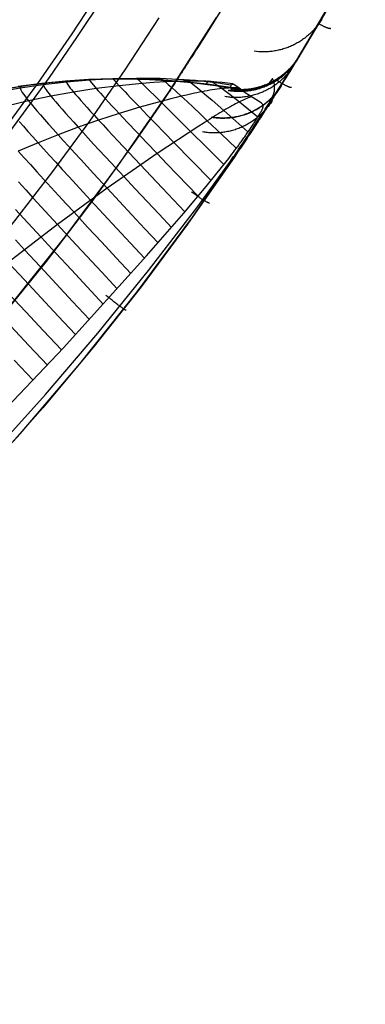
# Model space of a CAD drawing. Header units: millimetres. Extents: x -118 to 118, y -118 to 118.
# Tile 44 of 68: x 88 to 103, y -103 to -60. Entities that reach past the tile are written whole.
import ezdxf

# ---------------------------------------------------------------- set-up
doc = ezdxf.new("R2010")
doc.units = ezdxf.units.MM
doc.header["$MEASUREMENT"] = 0
doc.layers.add('Predefinito', color=5, linetype='Continuous')

msp = doc.modelspace()

# ---------------------------------------------------------------- linework, layer by layer
at = {"layer": 'Predefinito'}
for points in [[(100.238, -61.307), (101.742, -58.778), (103.181, -56.213)], [(103.181, -56.213), (101.755, -58.755), (100.267, -61.261)], [(56.393, -103.083), (59.917, -101.075), (63.37, -98.947), (66.748, -96.701), (70.046, -94.339), (73.26, -91.865), (76.387, -89.282), (79.423, -86.592), (82.365, -83.799), (85.208, -80.906), (87.95, -77.917), (90.587, -74.835), (93.116, -71.663), (95.534, -68.407), (97.838, -65.069), (100.026, -61.653), (102.094, -58.164)], [(57.612, -91.723), (59.869, -90.259), (62.093, -88.741), (64.279, -87.172), (66.426, -85.552), (68.534, -83.882), (70.609, -82.157), (72.637, -80.388), (74.618, -78.573), (76.553, -76.714), (78.449, -74.803), (80.291, -72.852), (82.086, -70.855), (83.834, -68.81), (85.523, -66.73), (87.155, -64.613), (88.729, -62.46), (90.244, -60.271), (91.703, -58.046)], [(97.203, -58.598), (95.79, -60.881)], [(57.877, -97.634), (61.213, -95.578), (64.475, -93.409), (67.661, -91.128), (70.766, -88.738), (73.787, -86.242), (76.72, -83.644), (79.561, -80.946), (82.308, -78.152), (84.956, -75.264), (87.503, -72.287), (89.946, -69.224), (92.282, -66.078), (94.508, -62.853), (96.621, -59.554)], [(97.767, -62.74), (97.861, -62.736), (97.954, -62.729), (98.047, -62.719), (98.139, -62.706), (98.23, -62.69), (98.321, -62.672), (98.411, -62.651), (98.5, -62.627), (98.589, -62.6), (98.678, -62.57), (98.765, -62.538), (98.852, -62.503), (98.937, -62.465), (99.021, -62.424), (99.104, -62.381), (99.185, -62.336), (99.264, -62.288), (99.342, -62.238), (99.419, -62.185), (99.494, -62.13), (99.568, -62.072), (99.639, -62.012), (99.709, -61.95), (99.777, -61.886), (99.842, -61.82), (99.905, -61.753), (99.966, -61.683), (100.025, -61.611), (100.082, -61.538), (100.136, -61.463), (100.188, -61.386), (100.238, -61.307)], [(87.151, -62.722), (88.19, -62.557), (89.234, -62.428), (90.282, -62.336), (91.332, -62.28), (92.383, -62.26), (93.435, -62.278), (94.485, -62.332), (95.533, -62.422), (96.577, -62.55), (97.616, -62.713)], [(87.476, -62.667), (88.499, -62.515), (89.527, -62.398), (90.558, -62.317), (91.591, -62.271), (92.625, -62.261), (93.659, -62.286), (94.691, -62.347), (95.721, -62.443), (96.747, -62.574), (97.767, -62.74)], [(97.232, -62.648), (96.199, -62.499), (95.161, -62.386), (94.12, -62.309), (93.077, -62.268), (92.033, -62.263), (90.99, -62.294), (89.948, -62.361), (88.909, -62.464), (87.874, -62.603)]]:
    msp.add_lwpolyline(points, dxfattribs=at)
at = {"layer": 'Predefinito', "extrusion": (-0.007893, -0.012927, 0.999885)}
msp.add_lwpolyline([(99.473, -62.561), (99.445, -62.605), (99.416, -62.65), (99.386, -62.694), (99.356, -62.737), (99.324, -62.781), (99.292, -62.824), (99.259, -62.866), (99.225, -62.909), (99.189, -62.95), (99.153, -62.992), (99.117, -63.032), (99.079, -63.072), (99.04, -63.112), (99.001, -63.151), (98.96, -63.189), (98.919, -63.227), (98.877, -63.264), (98.834, -63.301), (98.791, -63.336), (98.746, -63.371), (98.701, -63.406), (98.655, -63.439), (98.609, -63.471), (98.562, -63.503), (98.514, -63.534), (98.465, -63.564), (98.416, -63.593), (98.366, -63.621), (98.316, -63.649), (98.265, -63.675), (98.214, -63.7), (98.162, -63.725), (98.11, -63.748), (98.057, -63.77), (98.004, -63.792), (97.95, -63.812), (97.897, -63.831), (97.843, -63.849), (97.788, -63.867), (97.733, -63.883), (97.679, -63.898), (97.624, -63.912), (97.568, -63.925), (97.513, -63.937), (97.458, -63.947), (97.402, -63.957), (97.347, -63.966), (97.291, -63.973), (97.236, -63.98), (97.18, -63.985), (97.125, -63.99), (97.07, -63.993), (97.014, -63.996), (96.96, -63.997), (96.905, -63.997), (96.85, -63.997), (96.796, -63.995), (96.742, -63.992), (96.688, -63.989), (96.635, -63.984), (96.582, -63.979), (96.529, -63.973), (96.477, -63.966), (96.425, -63.957)], dxfattribs=at)
at = {"layer": 'Predefinito', "extrusion": (-0.011762, -0.01929, 0.999745)}
msp.add_lwpolyline([(117.5, -2.388), (117.5, -2.441), (117.498, -2.494), (117.496, -2.547), (117.492, -2.601), (117.488, -2.655), (117.483, -2.709), (117.476, -2.763), (117.469, -2.817), (117.461, -2.871), (117.451, -2.925), (117.441, -2.98), (117.43, -3.034), (117.417, -3.089), (117.403, -3.143), (117.389, -3.197), (117.373, -3.251), (117.356, -3.305), (117.339, -3.359), (117.32, -3.412), (117.3, -3.466), (117.279, -3.519), (117.257, -3.571), (117.234, -3.624), (117.209, -3.676), (117.184, -3.727), (117.158, -3.779), (117.131, -3.829), (117.103, -3.88), (117.074, -3.929), (117.044, -3.979), (117.012, -4.027), (116.98, -4.075), (116.948, -4.123), (116.914, -4.169), (116.879, -4.216), (116.843, -4.261), (116.807, -4.306), (116.77, -4.349), (116.732, -4.393), (116.693, -4.435), (116.653, -4.477), (116.613, -4.517), (116.572, -4.557), (116.531, -4.596), (116.488, -4.634), (116.446, -4.671), (116.402, -4.708), (116.358, -4.743), (116.314, -4.778), (116.269, -4.811), (116.223, -4.844), (116.177, -4.875), (116.131, -4.906), (116.084, -4.936), (116.037, -4.964), (115.989, -4.992), (115.942, -5.019), (115.894, -5.044), (115.846, -5.069), (115.797, -5.093), (115.748, -5.116), (115.7, -5.138), (115.651, -5.158), (115.602, -5.178)], dxfattribs=at)
at = {"layer": 'Predefinito', "extrusion": (-0.008108, -0.013314, 0.999878)}
msp.add_lwpolyline([(99.468, -62.571), (99.44, -62.617), (99.411, -62.661), (99.382, -62.706), (99.351, -62.75), (99.319, -62.794), (99.286, -62.837), (99.252, -62.88), (99.218, -62.923), (99.182, -62.965), (99.146, -63.007), (99.108, -63.048), (99.07, -63.089), (99.031, -63.129), (98.991, -63.168), (98.95, -63.207), (98.908, -63.245), (98.866, -63.283), (98.822, -63.319), (98.778, -63.355), (98.733, -63.391), (98.687, -63.425), (98.641, -63.459), (98.594, -63.491), (98.546, -63.523), (98.497, -63.554), (98.448, -63.585), (98.398, -63.614), (98.347, -63.642), (98.296, -63.669), (98.245, -63.696), (98.193, -63.721), (98.14, -63.746), (98.087, -63.769), (98.033, -63.791), (97.979, -63.812), (97.925, -63.833), (97.87, -63.852), (97.815, -63.87), (97.76, -63.887), (97.705, -63.903), (97.649, -63.918), (97.593, -63.931), (97.537, -63.944), (97.481, -63.955), (97.425, -63.966), (97.369, -63.975), (97.312, -63.983), (97.256, -63.99), (97.2, -63.997), (97.144, -64.002), (97.088, -64.005), (97.032, -64.008), (96.976, -64.01), (96.92, -64.011), (96.865, -64.011), (96.81, -64.009), (96.755, -64.007), (96.7, -64.004), (96.646, -64), (96.592, -63.995), (96.539, -63.988), (96.486, -63.981), (96.433, -63.973), (96.38, -63.965)], dxfattribs=at)
at = {"layer": 'Predefinito', "extrusion": (-0.001628, -0.002675, 0.999995)}
msp.add_lwpolyline([(100.191, -61.385), (100.163, -61.43), (100.135, -61.474), (100.105, -61.518), (100.074, -61.562), (100.043, -61.606), (100.01, -61.649), (99.977, -61.692), (99.943, -61.734), (99.907, -61.776), (99.871, -61.818), (99.834, -61.859), (99.796, -61.899), (99.757, -61.939), (99.718, -61.978), (99.677, -62.017), (99.636, -62.055), (99.593, -62.092), (99.55, -62.129), (99.507, -62.165), (99.462, -62.2), (99.417, -62.234), (99.371, -62.268), (99.324, -62.3), (99.276, -62.332), (99.228, -62.363), (99.179, -62.393), (99.13, -62.422), (99.08, -62.451), (99.029, -62.478), (98.978, -62.504), (98.926, -62.53), (98.874, -62.554), (98.822, -62.578), (98.769, -62.6), (98.715, -62.621), (98.661, -62.642), (98.607, -62.661), (98.553, -62.679), (98.498, -62.696), (98.443, -62.712), (98.388, -62.727), (98.332, -62.741), (98.277, -62.754), (98.221, -62.766), (98.166, -62.777), (98.11, -62.786), (98.054, -62.795), (97.998, -62.802), (97.942, -62.809), (97.886, -62.814), (97.831, -62.818), (97.775, -62.822), (97.72, -62.824), (97.665, -62.825), (97.61, -62.825), (97.555, -62.824), (97.5, -62.822), (97.446, -62.82), (97.392, -62.816), (97.339, -62.811), (97.285, -62.805), (97.232, -62.799), (97.18, -62.791), (97.128, -62.783)], dxfattribs=at)
at = {"layer": 'Predefinito', "extrusion": (0.0077, 0.012648, 0.99989)}
msp.add_lwpolyline([(101.255, -59.637), (101.2, -59.725), (101.141, -59.811), (101.11, -59.854), (101.079, -59.896), (101.046, -59.938), (101.013, -59.979), (100.978, -60.02), (100.943, -60.061), (100.907, -60.101), (100.87, -60.141), (100.833, -60.18), (100.794, -60.218), (100.755, -60.256), (100.715, -60.293), (100.674, -60.33), (100.632, -60.366), (100.59, -60.401), (100.546, -60.436), (100.503, -60.47), (100.458, -60.503), (100.413, -60.535), (100.367, -60.567), (100.32, -60.597), (100.273, -60.627), (100.225, -60.656), (100.177, -60.684), (100.128, -60.712), (100.078, -60.738), (100.028, -60.763), (99.978, -60.788), (99.927, -60.811), (99.876, -60.834), (99.824, -60.856), (99.772, -60.876), (99.719, -60.896), (99.667, -60.915), (99.614, -60.932), (99.56, -60.949), (99.507, -60.964), (99.453, -60.979), (99.399, -60.993), (99.345, -61.005), (99.291, -61.017), (99.237, -61.027), (99.183, -61.037), (99.129, -61.045), (99.074, -61.053), (99.02, -61.059), (98.966, -61.065), (98.912, -61.069), (98.858, -61.072), (98.804, -61.075), (98.75, -61.076), (98.697, -61.077), (98.644, -61.077), (98.591, -61.075), (98.538, -61.073), (98.485, -61.07), (98.381, -61.061), (98.279, -61.048)], dxfattribs=at)
at = {"layer": 'Predefinito', "extrusion": (-0.00243, -0.003978, 0.999989)}
msp.add_lwpolyline([(100.029, -61.65), (100.001, -61.694), (99.972, -61.739), (99.943, -61.783), (99.912, -61.826), (99.881, -61.87), (99.849, -61.912), (99.815, -61.955), (99.781, -61.997), (99.746, -62.039), (99.71, -62.08), (99.673, -62.121), (99.636, -62.161), (99.597, -62.2), (99.558, -62.239), (99.518, -62.277), (99.476, -62.315), (99.435, -62.352), (99.392, -62.389), (99.348, -62.424), (99.304, -62.459), (99.259, -62.493), (99.213, -62.527), (99.167, -62.559), (99.12, -62.591), (99.072, -62.622), (99.024, -62.652), (98.975, -62.681), (98.925, -62.709), (98.875, -62.736), (98.824, -62.762), (98.773, -62.788), (98.721, -62.812), (98.669, -62.835), (98.617, -62.858), (98.564, -62.879), (98.51, -62.899), (98.457, -62.919), (98.403, -62.937), (98.349, -62.954), (98.294, -62.97), (98.239, -62.985), (98.184, -63), (98.129, -63.012), (98.074, -63.024), (98.019, -63.035), (97.964, -63.045), (97.908, -63.054), (97.853, -63.061), (97.797, -63.068), (97.742, -63.074), (97.687, -63.078), (97.632, -63.082), (97.577, -63.084), (97.522, -63.086), (97.467, -63.086), (97.413, -63.086), (97.359, -63.084), (97.305, -63.082), (97.251, -63.078), (97.198, -63.074), (97.145, -63.069), (97.092, -63.062), (97.04, -63.055), (96.988, -63.047)], dxfattribs=at)
at = {"layer": 'Predefinito', "extrusion": (-0.00068629, -0.001124, 0.999999)}
msp.add_lwpolyline([(100.204, -61.363), (100.176, -61.408), (100.147, -61.452), (100.118, -61.496), (100.087, -61.54), (100.056, -61.583), (100.024, -61.626), (99.991, -61.668), (99.956, -61.71), (99.921, -61.752), (99.885, -61.793), (99.849, -61.834), (99.811, -61.874), (99.772, -61.913), (99.733, -61.952), (99.693, -61.991), (99.652, -62.028), (99.61, -62.065), (99.567, -62.102), (99.524, -62.137), (99.479, -62.172), (99.434, -62.206), (99.389, -62.24), (99.342, -62.272), (99.295, -62.304), (99.247, -62.335), (99.199, -62.365), (99.15, -62.394), (99.1, -62.422), (99.05, -62.449), (99, -62.476), (98.948, -62.501), (98.897, -62.525), (98.845, -62.549), (98.792, -62.571), (98.739, -62.592), (98.686, -62.613), (98.632, -62.632), (98.578, -62.65), (98.524, -62.667), (98.469, -62.684), (98.415, -62.699), (98.36, -62.713), (98.305, -62.726), (98.25, -62.738), (98.194, -62.749), (98.139, -62.758), (98.084, -62.767), (98.028, -62.775), (97.973, -62.781), (97.918, -62.787), (97.862, -62.792), (97.807, -62.795), (97.752, -62.798), (97.697, -62.799), (97.643, -62.799), (97.588, -62.799), (97.534, -62.797), (97.48, -62.795), (97.427, -62.792), (97.373, -62.787), (97.32, -62.782), (97.268, -62.776), (97.216, -62.769), (97.164, -62.761)], dxfattribs=at)
at = {"layer": 'Predefinito', "extrusion": (-0.000332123, -0.000543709, 1)}
msp.add_lwpolyline([(100.239, -61.305), (100.184, -61.393), (100.154, -61.437), (100.124, -61.48), (100.093, -61.523), (100.061, -61.565), (100.028, -61.607), (99.995, -61.649), (99.96, -61.69), (99.924, -61.731), (99.888, -61.771), (99.851, -61.811), (99.813, -61.85), (99.774, -61.889), (99.734, -61.927), (99.694, -61.964), (99.652, -62.001), (99.61, -62.037), (99.567, -62.073), (99.524, -62.107), (99.479, -62.141), (99.434, -62.174), (99.388, -62.207), (99.342, -62.238), (99.295, -62.269), (99.247, -62.299), (99.199, -62.328), (99.15, -62.356), (99.1, -62.383), (99.05, -62.41), (99, -62.435), (98.949, -62.46), (98.897, -62.483), (98.845, -62.505), (98.793, -62.527), (98.74, -62.547), (98.687, -62.567), (98.634, -62.585), (98.581, -62.603), (98.527, -62.619), (98.473, -62.635), (98.418, -62.649), (98.364, -62.662), (98.309, -62.675), (98.255, -62.686), (98.2, -62.696), (98.145, -62.705), (98.09, -62.713), (98.035, -62.72), (97.981, -62.726), (97.926, -62.731), (97.871, -62.735), (97.817, -62.738), (97.762, -62.74), (97.708, -62.741), (97.654, -62.741), (97.6, -62.74), (97.547, -62.739), (97.494, -62.736), (97.441, -62.732), (97.388, -62.727), (97.336, -62.722), (97.232, -62.708)], dxfattribs=at)
at = {"layer": 'Predefinito', "extrusion": (-0.000332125, -0.000543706, 1)}
msp.add_lwpolyline([(100.239, -61.305), (100.184, -61.392), (100.125, -61.478), (100.094, -61.521), (100.063, -61.563), (100.03, -61.605), (99.997, -61.646), (99.963, -61.687), (99.928, -61.727), (99.892, -61.767), (99.855, -61.807), (99.817, -61.846), (99.779, -61.884), (99.739, -61.922), (99.699, -61.959), (99.659, -61.996), (99.617, -62.032), (99.574, -62.067), (99.531, -62.101), (99.487, -62.135), (99.443, -62.168), (99.398, -62.2), (99.352, -62.232), (99.305, -62.263), (99.258, -62.292), (99.21, -62.321), (99.162, -62.349), (99.113, -62.377), (99.063, -62.403), (99.013, -62.428), (98.963, -62.453), (98.912, -62.476), (98.861, -62.499), (98.809, -62.521), (98.757, -62.541), (98.705, -62.561), (98.652, -62.579), (98.599, -62.597), (98.545, -62.614), (98.492, -62.629), (98.438, -62.644), (98.384, -62.657), (98.33, -62.67), (98.276, -62.681), (98.222, -62.692), (98.167, -62.701), (98.113, -62.71), (98.059, -62.717), (98.004, -62.724), (97.95, -62.729), (97.896, -62.734), (97.842, -62.737), (97.788, -62.739), (97.734, -62.741), (97.681, -62.741), (97.627, -62.741), (97.574, -62.74), (97.521, -62.737), (97.468, -62.734), (97.416, -62.73), (97.364, -62.725), (97.261, -62.712)], dxfattribs=at)
at = {"layer": 'Predefinito', "extrusion": (-0.00033213, -0.000543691, 1)}
msp.add_lwpolyline([(100.239, -61.305), (100.185, -61.391), (100.127, -61.475), (100.066, -61.558), (100.002, -61.64), (99.968, -61.68), (99.934, -61.72), (99.899, -61.76), (99.863, -61.798), (99.826, -61.837), (99.789, -61.875), (99.75, -61.912), (99.711, -61.949), (99.671, -61.985), (99.631, -62.02), (99.589, -62.055), (99.547, -62.089), (99.504, -62.122), (99.461, -62.155), (99.417, -62.187), (99.372, -62.218), (99.326, -62.249), (99.28, -62.278), (99.234, -62.307), (99.186, -62.335), (99.139, -62.362), (99.09, -62.389), (99.042, -62.414), (98.992, -62.439), (98.943, -62.462), (98.893, -62.485), (98.842, -62.507), (98.791, -62.528), (98.74, -62.548), (98.688, -62.567), (98.636, -62.585), (98.584, -62.602), (98.532, -62.618), (98.479, -62.633), (98.426, -62.647), (98.373, -62.66), (98.32, -62.672), (98.267, -62.683), (98.214, -62.693), (98.161, -62.703), (98.107, -62.711), (98.054, -62.718), (98, -62.724), (97.947, -62.729), (97.894, -62.734), (97.841, -62.737), (97.788, -62.739), (97.735, -62.741), (97.682, -62.741), (97.63, -62.741), (97.526, -62.738), (97.423, -62.73), (97.321, -62.72)], dxfattribs=at)
at = {"layer": 'Predefinito', "extrusion": (-0.000332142, -0.000543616, 1)}
msp.add_lwpolyline([(100.239, -61.306), (100.187, -61.388), (100.132, -61.469), (100.073, -61.549), (100.011, -61.628), (99.947, -61.706), (99.879, -61.781), (99.808, -61.855), (99.734, -61.927), (99.658, -61.997), (99.578, -62.064), (99.496, -62.129), (99.454, -62.16), (99.412, -62.191), (99.368, -62.221), (99.325, -62.25), (99.28, -62.278), (99.235, -62.306), (99.19, -62.333), (99.144, -62.359), (99.098, -62.385), (99.051, -62.41), (99.003, -62.433), (98.956, -62.456), (98.907, -62.478), (98.859, -62.5), (98.81, -62.52), (98.761, -62.54), (98.711, -62.558), (98.661, -62.576), (98.611, -62.593), (98.561, -62.609), (98.51, -62.624), (98.46, -62.638), (98.409, -62.651), (98.358, -62.664), (98.307, -62.675), (98.255, -62.686), (98.153, -62.704), (98.05, -62.718), (97.947, -62.729), (97.845, -62.737), (97.743, -62.741), (97.642, -62.741), (97.541, -62.738), (97.442, -62.732)], dxfattribs=at)
at = {"layer": 'Predefinito', "extrusion": (-0.000332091, -0.000543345, 1)}
msp.add_lwpolyline([(100.239, -61.306), (100.189, -61.385), (100.136, -61.462), (100.081, -61.539), (100.022, -61.615), (99.961, -61.689), (99.897, -61.762), (99.83, -61.833), (99.761, -61.902), (99.688, -61.969), (99.614, -62.034), (99.536, -62.097), (99.457, -62.158), (99.375, -62.216), (99.291, -62.272), (99.205, -62.324), (99.117, -62.374), (99.028, -62.421), (98.936, -62.465), (98.844, -62.506), (98.75, -62.544), (98.655, -62.578), (98.559, -62.61), (98.462, -62.637), (98.365, -62.662), (98.267, -62.683), (98.169, -62.701), (98.071, -62.716), (97.972, -62.727), (97.874, -62.735), (97.777, -62.74), (97.68, -62.741), (97.584, -62.74)], dxfattribs=at)
at = {"layer": 'Predefinito', "extrusion": (0.035257, 0.057613, 0.997716)}
msp.add_lwpolyline([(-117.5, -8.304), (-117.499, -8.213), (-117.494, -8.122), (-117.487, -8.031), (-117.478, -7.938), (-117.465, -7.846), (-117.449, -7.754), (-117.43, -7.662), (-117.409, -7.57), (-117.384, -7.478), (-117.356, -7.387), (-117.326, -7.296), (-117.292, -7.207), (-117.256, -7.118), (-117.216, -7.03), (-117.174, -6.944), (-117.129, -6.859), (-117.081, -6.775), (-117.031, -6.693), (-116.978, -6.613), (-116.922, -6.535), (-116.865, -6.458), (-116.805, -6.384), (-116.743, -6.312), (-116.678, -6.242), (-116.612, -6.174), (-116.545, -6.109), (-116.475, -6.046), (-116.404, -5.986), (-116.332, -5.928), (-116.258, -5.873), (-116.183, -5.821), (-116.107, -5.771)], dxfattribs=at)
at = {"layer": 'Predefinito', "extrusion": (0.057829, 0.09394, 0.993897)}
msp.add_lwpolyline([(-117.5, -13.941), (-117.499, -13.863), (-117.496, -13.785), (-117.491, -13.706), (-117.484, -13.627), (-117.474, -13.548), (-117.463, -13.469), (-117.449, -13.39), (-117.433, -13.311), (-117.415, -13.233), (-117.395, -13.154), (-117.373, -13.076), (-117.348, -12.999), (-117.322, -12.922), (-117.293, -12.846), (-117.262, -12.771), (-117.23, -12.696), (-117.195, -12.622), (-117.158, -12.55), (-117.119, -12.478), (-117.079, -12.408), (-117.036, -12.339), (-116.992, -12.271), (-116.946, -12.204), (-116.899, -12.139), (-116.849, -12.075), (-116.799, -12.013), (-116.747, -11.953), (-116.693, -11.894), (-116.638, -11.837), (-116.582, -11.781), (-116.525, -11.728), (-116.467, -11.676)], dxfattribs=at)
at = {"layer": 'Predefinito', "extrusion": (0.052898, 0.980972, -0.186804)}
msp.add_lwpolyline([(-88.369, -151.837), (-93.458, -169.468)], dxfattribs=at)
at = {"layer": 'Predefinito', "extrusion": (0.095083, 0.152994, 0.983642)}
msp.add_lwpolyline([(-117.5, -23.379), (-117.499, -23.32), (-117.498, -23.261), (-117.495, -23.202), (-117.491, -23.143), (-117.485, -23.083), (-117.479, -23.024), (-117.471, -22.965), (-117.463, -22.906), (-117.453, -22.847), (-117.441, -22.788), (-117.429, -22.729), (-117.415, -22.671), (-117.401, -22.612), (-117.385, -22.554), (-117.367, -22.497), (-117.349, -22.439), (-117.33, -22.382), (-117.309, -22.326), (-117.287, -22.27), (-117.265, -22.214), (-117.241, -22.159), (-117.216, -22.104), (-117.19, -22.05), (-117.163, -21.997), (-117.135, -21.944), (-117.106, -21.892), (-117.076, -21.84), (-117.045, -21.79), (-117.013, -21.74), (-116.98, -21.691), (-116.946, -21.642), (-116.912, -21.594)], dxfattribs=at)
at = {"layer": 'Predefinito', "extrusion": (1, 0, 0)}
msp.add_lwpolyline([(-62.26, 0), (-62.26, -100)], dxfattribs=at)
at = {"layer": 'Predefinito', "extrusion": (0.999942, -0.000142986, 0.010739)}
msp.add_lwpolyline([(-62.625, -101.038), (-62.47, -112.656)], dxfattribs=at)
at = {"layer": 'Predefinito', "extrusion": (0.131472, 0.210058, 0.968809)}
msp.add_lwpolyline([(-117.5, -32.58), (-117.499, -32.489), (-117.494, -32.397), (-117.487, -32.305), (-117.477, -32.213), (-117.465, -32.122), (-117.449, -32.03), (-117.431, -31.939), (-117.409, -31.849), (-117.385, -31.759), (-117.359, -31.67), (-117.329, -31.582), (-117.297, -31.496), (-117.262, -31.41), (-117.225, -31.326), (-117.185, -31.243), (-117.143, -31.161)], dxfattribs=at)
at = {"layer": 'Predefinito', "extrusion": (0.163984, 0.26079, 0.951366)}
msp.add_lwpolyline([(-117.5, -40.759), (-117.499, -40.682), (-117.496, -40.605), (-117.491, -40.528), (-117.484, -40.451), (-117.475, -40.374), (-117.464, -40.298), (-117.451, -40.221), (-117.436, -40.145), (-117.42, -40.069), (-117.401, -39.994), (-117.38, -39.919), (-117.357, -39.845), (-117.333, -39.772), (-117.307, -39.7), (-117.278, -39.628), (-117.249, -39.557)], dxfattribs=at)
at = {"layer": 'Predefinito', "extrusion": (0.218679, 0.345717, 0.912502)}
msp.add_lwpolyline([(-117.5, -54.454), (-117.499, -54.391), (-117.497, -54.328), (-117.494, -54.265), (-117.489, -54.202), (-117.483, -54.139), (-117.476, -54.076), (-117.467, -54.013), (-117.457, -53.95), (-117.446, -53.888), (-117.433, -53.826), (-117.419, -53.764), (-117.404, -53.703), (-117.388, -53.641), (-117.37, -53.581), (-117.351, -53.521), (-117.331, -53.461)], dxfattribs=at)
at = {"layer": 'Predefinito', "extrusion": (0.302943, 0.475068, 0.826158)}
msp.add_lwpolyline([(-117.5, -75.432), (-117.5, -75.377), (-117.498, -75.323), (-117.496, -75.269), (-117.492, -75.215), (-117.488, -75.161), (-117.482, -75.107), (-117.476, -75.053), (-117.469, -74.999), (-117.46, -74.945), (-117.451, -74.891), (-117.441, -74.838), (-117.429, -74.785), (-117.417, -74.732), (-117.404, -74.679), (-117.39, -74.627), (-117.375, -74.575)], dxfattribs=at)
at = {"layer": 'Predefinito', "extrusion": (0.397913, 0.617268, 0.678709)}
msp.add_lwpolyline([(-117.5, -98.803), (-117.498, -98.701), (-117.493, -98.599), (-117.484, -98.497), (-117.472, -98.395), (-117.456, -98.293), (-117.437, -98.192), (-117.415, -98.093), (-117.389, -97.994)], dxfattribs=at)
at = {"layer": 'Predefinito', "extrusion": (0.479872, 0.734456, 0.479893)}
msp.add_lwpolyline([(-117.5, -118.476), (-117.498, -118.372), (-117.493, -118.268), (-117.484, -118.164), (-117.471, -118.06), (-117.455, -117.957), (-117.435, -117.855), (-117.412, -117.753), (-117.385, -117.653)], dxfattribs=at)
at = {"layer": 'Predefinito', "extrusion": (0.511132, 0.776454, 0.368597)}
msp.add_lwpolyline([(-117.5, -125.705), (-117.5, -125.651), (-117.498, -125.598), (-117.496, -125.544), (-117.492, -125.491), (-117.488, -125.437), (-117.483, -125.384), (-117.477, -125.33), (-117.469, -125.277), (-117.461, -125.224), (-117.452, -125.171), (-117.442, -125.118), (-117.431, -125.066), (-117.419, -125.013), (-117.406, -124.961), (-117.393, -124.91), (-117.378, -124.858)], dxfattribs=at)
at = {"layer": 'Predefinito', "extrusion": (0.533323, 0.80383, 0.263484)}
msp.add_lwpolyline([(-117.5, -130.58), (-117.499, -130.524), (-117.498, -130.468), (-117.495, -130.412), (-117.492, -130.356), (-117.487, -130.3), (-117.481, -130.245), (-117.474, -130.189), (-117.466, -130.133), (-117.458, -130.078), (-117.448, -130.022), (-117.437, -129.967), (-117.425, -129.912), (-117.412, -129.858), (-117.398, -129.803), (-117.383, -129.749), (-117.367, -129.696)], dxfattribs=at)
at = {"layer": 'Predefinito', "extrusion": (0.55599, 0.824595, 0.104493)}
msp.add_lwpolyline([(-117.5, -134.774), (-117.499, -134.71), (-117.497, -134.647), (-117.494, -134.584), (-117.489, -134.521), (-117.483, -134.458), (-117.476, -134.394), (-117.467, -134.332), (-117.457, -134.269), (-117.446, -134.206), (-117.433, -134.144), (-117.419, -134.082), (-117.404, -134.02), (-117.387, -133.959), (-117.37, -133.898), (-117.35, -133.838), (-117.33, -133.778)], dxfattribs=at)
at = {"layer": 'Predefinito', "extrusion": (0.562933, 0.821384, 0.091839)}
msp.add_lwpolyline([(-117.5, -135.019), (-117.499, -134.946), (-117.496, -134.872), (-117.492, -134.798), (-117.485, -134.724), (-117.477, -134.65), (-117.467, -134.577), (-117.455, -134.503), (-117.442, -134.43), (-117.426, -134.357), (-117.409, -134.285), (-117.39, -134.213), (-117.369, -134.142), (-117.346, -134.071), (-117.322, -134.001), (-117.296, -133.932), (-117.268, -133.864)], dxfattribs=at)
at = {"layer": 'Predefinito', "extrusion": (0.560274, 0.824191, 0.082473)}
msp.add_lwpolyline([(-117.5, -135.093), (-117.499, -135.024), (-117.497, -134.956), (-117.493, -134.888), (-117.488, -134.82), (-117.481, -134.751), (-117.472, -134.683), (-117.462, -134.616), (-117.45, -134.548), (-117.437, -134.481), (-117.422, -134.413), (-117.406, -134.347), (-117.388, -134.281), (-117.369, -134.215), (-117.348, -134.15), (-117.326, -134.085), (-117.302, -134.021)], dxfattribs=at)
at = {"layer": 'Predefinito', "extrusion": (0.568457, 0.816114, 0.103995)}
msp.add_lwpolyline([(-117.5, -134.943), (-117.499, -134.859), (-117.495, -134.774), (-117.489, -134.69), (-117.481, -134.605), (-117.47, -134.521), (-117.457, -134.436), (-117.441, -134.352), (-117.423, -134.269), (-117.403, -134.186), (-117.38, -134.104), (-117.355, -134.022), (-117.328, -133.942), (-117.298, -133.862), (-117.266, -133.783), (-117.233, -133.705), (-117.197, -133.629)], dxfattribs=at)
at = {"layer": 'Predefinito', "extrusion": (0.575299, 0.812735, 0.092158)}
msp.add_lwpolyline([(-117.5, -135.187), (-117.499, -135.094), (-117.494, -134.999), (-117.487, -134.905), (-117.476, -134.811), (-117.463, -134.717), (-117.447, -134.624), (-117.427, -134.53), (-117.405, -134.438), (-117.38, -134.346), (-117.352, -134.255), (-117.321, -134.165), (-117.287, -134.077), (-117.25, -133.989), (-117.211, -133.903), (-117.17, -133.819), (-117.126, -133.736)], dxfattribs=at)
at = {"layer": 'Predefinito', "extrusion": (0.581542, 0.808483, 0.090354)}
msp.add_lwpolyline([(-117.5, -135.289), (-117.498, -135.186), (-117.493, -135.082), (-117.484, -134.979), (-117.471, -134.876), (-117.455, -134.773), (-117.436, -134.67), (-117.412, -134.568), (-117.385, -134.467), (-117.355, -134.367), (-117.321, -134.268), (-117.284, -134.17), (-117.243, -134.074), (-117.199, -133.979), (-117.152, -133.887), (-117.103, -133.796), (-117.05, -133.708)], dxfattribs=at)
at = {"layer": 'Predefinito', "extrusion": (0.587933, 0.804428, 0.085031)}
msp.add_lwpolyline([(-117.5, -135.429), (-117.499, -135.373), (-117.498, -135.317), (-117.495, -135.262), (-117.492, -135.206), (-117.487, -135.15), (-117.481, -135.094), (-117.474, -135.038), (-117.467, -134.982), (-117.458, -134.927), (-117.448, -134.871), (-117.437, -134.815), (-117.425, -134.76), (-117.411, -134.705), (-117.397, -134.65), (-117.382, -134.595), (-117.366, -134.541), (-117.348, -134.487), (-117.33, -134.433), (-117.311, -134.38), (-117.29, -134.327), (-117.269, -134.275), (-117.247, -134.222), (-117.224, -134.171), (-117.199, -134.12), (-117.174, -134.069), (-117.148, -134.019), (-117.122, -133.97), (-117.094, -133.921), (-117.065, -133.873), (-117.036, -133.826), (-117.006, -133.779), (-116.975, -133.733)], dxfattribs=at)
at = {"layer": 'Predefinito', "extrusion": (0.600556, 0.796056, 0.075019)}
msp.add_lwpolyline([(-117.5, -135.677), (-117.499, -135.614), (-117.497, -135.551), (-117.494, -135.488), (-117.489, -135.425), (-117.483, -135.361), (-117.476, -135.298), (-117.467, -135.235), (-117.457, -135.171), (-117.446, -135.108), (-117.433, -135.045), (-117.418, -134.982), (-117.403, -134.92), (-117.386, -134.858), (-117.368, -134.796), (-117.348, -134.734), (-117.327, -134.673), (-117.305, -134.612), (-117.281, -134.552), (-117.256, -134.493), (-117.23, -134.434), (-117.203, -134.375), (-117.174, -134.318), (-117.145, -134.261), (-117.114, -134.204), (-117.082, -134.149), (-117.049, -134.094), (-117.014, -134.04), (-116.979, -133.987), (-116.943, -133.935), (-116.905, -133.884), (-116.867, -133.834), (-116.828, -133.785)], dxfattribs=at)
at = {"layer": 'Predefinito', "extrusion": (0.625281, 0.77845, 0.055125)}
msp.add_lwpolyline([(-117.5, -136.08), (-117.499, -136.006), (-117.496, -135.932), (-117.492, -135.857), (-117.485, -135.782), (-117.477, -135.708), (-117.467, -135.633), (-117.454, -135.558), (-117.44, -135.484), (-117.424, -135.409), (-117.406, -135.335), (-117.386, -135.261), (-117.364, -135.188), (-117.341, -135.115), (-117.315, -135.043), (-117.288, -134.971), (-117.258, -134.9), (-117.227, -134.83), (-117.194, -134.761), (-117.16, -134.692), (-117.124, -134.625), (-117.086, -134.558), (-117.046, -134.493), (-117.005, -134.429), (-116.962, -134.366), (-116.918, -134.304), (-116.872, -134.243), (-116.825, -134.184), (-116.777, -134.127), (-116.728, -134.07), (-116.677, -134.016), (-116.625, -133.962), (-116.573, -133.911)], dxfattribs=at)
at = {"layer": 'Predefinito', "extrusion": (0.649208, 0.759694, 0.037347)}
msp.add_lwpolyline([(-117.5, -136.352), (-117.499, -136.271), (-117.496, -136.189), (-117.49, -136.108), (-117.482, -136.026), (-117.472, -135.943), (-117.46, -135.861), (-117.445, -135.779), (-117.428, -135.697), (-117.408, -135.615), (-117.386, -135.533), (-117.362, -135.452), (-117.335, -135.372), (-117.306, -135.292), (-117.275, -135.213), (-117.242, -135.135), (-117.206, -135.058), (-117.169, -134.982), (-117.129, -134.906), (-117.087, -134.833), (-117.043, -134.76), (-116.997, -134.689), (-116.949, -134.619), (-116.899, -134.551), (-116.848, -134.484), (-116.795, -134.42), (-116.74, -134.356), (-116.684, -134.295), (-116.626, -134.236), (-116.567, -134.178), (-116.507, -134.122), (-116.445, -134.068), (-116.383, -134.017)], dxfattribs=at)
at = {"layer": 'Predefinito'}
for points in [[(56.404, -92.808, -153.68), (58.228, -91.667, -153.681), (60.031, -90.492, -153.681), (61.812, -89.282, -153.681), (63.571, -88.038, -153.681), (65.306, -86.761, -153.681), (67.017, -85.451, -153.681), (68.703, -84.109, -153.68), (70.364, -82.735, -153.68), (71.997, -81.329, -153.68), (73.604, -79.893, -153.68), (75.182, -78.426, -153.68), (76.731, -76.93, -153.68), (78.251, -75.404, -153.68), (79.74, -73.849, -153.68), (81.198, -72.266, -153.68), (82.624, -70.655, -153.68), (84.017, -69.017, -153.68), (85.377, -67.352, -153.679), (86.702, -65.66, -153.679), (87.992, -63.943, -153.679), (89.246, -62.2, -153.679), (90.462, -60.434, -153.679), (91.641, -58.645, -153.679)], [(56.782, -95.569, -161), (59.124, -94.128, -161), (61.432, -92.631, -161), (63.706, -91.079, -161), (65.944, -89.473, -161), (68.143, -87.815, -161), (70.303, -86.104, -161), (72.422, -84.343, -161), (74.499, -82.531, -161), (76.53, -80.671, -161), (78.517, -78.763, -161), (80.459, -76.805, -161), (82.352, -74.8, -161), (84.194, -72.751, -161), (85.984, -70.657, -161), (87.72, -68.521, -161), (89.401, -66.342, -161), (91.024, -64.123, -161), (92.589, -61.865, -161), (94.093, -59.57, -161)], [(100.238, -61.307, 0), (100.368, -61.094, -115.495), (100.353, -61.119, -117.217), (100.292, -61.219, -120.661), (100.177, -61.408, -124.099), (100.093, -61.544, -125.813), (99.986, -61.717, -127.523), (99.923, -61.82, -128.375), (99.851, -61.936, -129.224), (99.768, -62.069, -130.071), (99.673, -62.221, -130.913), (99.62, -62.307, -131.331), (99.561, -62.401, -131.747), (99.495, -62.506, -132.16), (99.46, -62.562, -132.365), (99.422, -62.622, -132.569), (99.381, -62.687, -132.77), (99.337, -62.756, -132.97), (99.314, -62.793, -133.068), (99.29, -62.831, -133.166), (99.265, -62.871, -133.263), (99.238, -62.913, -133.36), (99.211, -62.956, -133.455), (99.182, -63.001, -133.55), (99.153, -63.048, -133.644), (99.122, -63.096, -133.736), (99.089, -63.147, -133.827), (99.056, -63.2, -133.917), (99.021, -63.255, -134.005), (98.985, -63.311, -134.091), (98.947, -63.37, -134.175), (98.908, -63.43, -134.257), (98.868, -63.493, -134.337), (98.827, -63.557, -134.415), (98.784, -63.624, -134.491), (98.74, -63.692, -134.565), (98.695, -63.762, -134.636), (98.648, -63.834, -134.705), (98.601, -63.907, -134.771), (98.552, -63.982, -134.834), (98.503, -64.058, -134.894), (98.452, -64.135, -134.951), (98.401, -64.214, -135.006), (98.349, -64.294, -135.057), (98.296, -64.375, -135.106), (98.242, -64.457, -135.152), (98.187, -64.541, -135.194), (98.132, -64.625, -135.234), (98.076, -64.71, -135.271), (98.019, -64.796, -135.306), (97.962, -64.883, -135.337), (97.904, -64.97, -135.366), (97.846, -65.057, -135.393), (97.787, -65.145, -135.417), (97.728, -65.234, -135.438), (97.669, -65.323, -135.457), (97.609, -65.412, -135.474), (97.549, -65.501, -135.489), (97.429, -65.68, -135.514), (95.343, -68.673, -135.851), (93.294, -71.431, -136.12), (91.163, -74.132, -136.323), (88.952, -76.771, -136.468), (86.664, -79.345, -136.559)], [(95.79, -60.881, -132), (95.789, -60.883, -132.104), (95.786, -60.887, -132.207), (95.782, -60.894, -132.31), (95.775, -60.904, -132.413), (95.767, -60.917, -132.515), (95.757, -60.934, -132.617), (95.745, -60.952, -132.718), (95.731, -60.974, -132.819), (95.715, -60.999, -132.918), (95.698, -61.026, -133.017), (95.679, -61.056, -133.114), (95.658, -61.089, -133.21), (95.635, -61.125, -133.305), (95.61, -61.163, -133.398), (95.584, -61.204, -133.49), (95.556, -61.248, -133.58), (95.526, -61.294, -133.668), (95.495, -61.343, -133.754), (95.462, -61.394, -133.839), (95.445, -61.42, -133.88), (95.428, -61.447, -133.92), (95.41, -61.475, -133.961), (95.392, -61.503, -134), (95.373, -61.532, -134.039), (95.354, -61.562, -134.077), (95.335, -61.592, -134.115), (95.315, -61.622, -134.153), (95.295, -61.654, -134.189), (95.274, -61.685, -134.225), (95.253, -61.718, -134.261), (95.232, -61.751, -134.295), (95.21, -61.784, -134.329), (95.188, -61.818, -134.363), (95.166, -61.852, -134.395), (95.143, -61.887, -134.427), (95.12, -61.922, -134.458), (95.097, -61.958, -134.488), (95.074, -61.994, -134.518), (95.05, -62.03, -134.546), (95.026, -62.067, -134.574), (95.002, -62.104, -134.601), (94.977, -62.142, -134.627), (94.952, -62.179, -134.652), (94.927, -62.218, -134.676), (94.902, -62.256, -134.7), (94.876, -62.295, -134.723), (94.851, -62.335, -134.745), (94.825, -62.374, -134.766), (94.798, -62.414, -134.786), (94.772, -62.454, -134.806), (94.745, -62.495, -134.824), (94.718, -62.536, -134.842), (94.691, -62.577, -134.858), (94.664, -62.618, -134.874), (94.636, -62.659, -134.889), (94.609, -62.701, -134.903), (94.581, -62.743, -134.916), (94.553, -62.785, -134.928), (94.525, -62.827, -134.939), (94.497, -62.869, -134.95), (94.469, -62.912, -134.959), (94.44, -62.955, -134.967), (94.412, -62.997, -134.975), (94.383, -63.04, -134.981), (94.354, -63.083, -134.987), (94.326, -63.126, -134.991), (94.297, -63.17, -134.995), (94.268, -63.213, -134.997), (94.239, -63.256, -134.999), (93.064, -64.972, -135), (91.119, -67.673, -135), (89.096, -70.314, -135), (86.997, -72.896, -135)], [(83.466, -80.839, -134.128), (89.861, -74.127, -134.115), (93.533, -70.075, -134.188), (95.181, -68.181, -134.289), (96.159, -67.012, -134.379), (96.65, -66.408, -134.439), (97.154, -65.77, -134.517), (97.293, -65.59, -134.532), (97.361, -65.499, -134.536), (97.43, -65.408, -134.537), (97.498, -65.317, -134.535), (97.531, -65.271, -134.532), (97.565, -65.225, -134.529), (97.598, -65.179, -134.524), (97.632, -65.134, -134.518), (97.665, -65.088, -134.511), (97.698, -65.042, -134.503), (97.731, -64.997, -134.494), (97.763, -64.951, -134.484), (97.796, -64.906, -134.472), (97.828, -64.86, -134.458), (97.861, -64.814, -134.444), (97.893, -64.768, -134.427), (97.926, -64.721, -134.409), (97.958, -64.675, -134.389), (97.99, -64.629, -134.368), (98.021, -64.583, -134.345), (98.052, -64.538, -134.321), (98.082, -64.494, -134.295), (98.112, -64.45, -134.268), (98.141, -64.407, -134.239), (98.171, -64.363, -134.208), (98.2, -64.32, -134.176), (98.228, -64.277, -134.142), (98.256, -64.235, -134.107), (98.283, -64.194, -134.07), (98.31, -64.153, -134.031), (98.336, -64.112, -133.991), (98.362, -64.072, -133.948), (98.388, -64.033, -133.904), (98.412, -63.994, -133.857), (98.436, -63.956, -133.809), (98.46, -63.918, -133.758), (98.482, -63.882, -133.706), (98.504, -63.846, -133.651), (98.525, -63.811, -133.594), (98.545, -63.777, -133.535), (98.563, -63.745, -133.474), (98.572, -63.729, -133.443), (98.581, -63.713, -133.411), (98.589, -63.698, -133.378), (98.597, -63.683, -133.346), (98.604, -63.669, -133.313), (98.611, -63.655, -133.279), (98.625, -63.629, -133.212), (98.636, -63.604, -133.144), (98.646, -63.581, -133.076), (98.654, -63.56, -133.007), (98.661, -63.541, -132.937), (98.667, -63.523, -132.868), (98.671, -63.507, -132.8), (98.674, -63.492, -132.733), (98.675, -63.479, -132.667), (98.676, -63.467, -132.602), (98.676, -63.446, -132.475), (98.672, -63.428, -132.352), (98.667, -63.412, -132.231), (98.661, -63.399, -132.114), (98.644, -63.376, -131.887), (98.58, -63.322, -131.231), (97.874, -62.882, -124.768), (97.61, -62.678, -121.154), (97.473, -62.57, -118.419), (97.354, -62.493, -114.742), (97.256, -62.535, -107.363), (97.232, -62.648, -100)], [(86.698, -78.82, -135.186), (89.072, -76.181, -135.154), (91.378, -73.482, -135.109), (93.617, -70.721, -135.059), (95.787, -67.888, -135.019), (97.235, -65.885, -135.014), (97.358, -65.708, -135.013), (97.418, -65.622, -135.011), (97.478, -65.536, -135.006), (97.536, -65.452, -135), (97.593, -65.368, -134.991), (97.65, -65.285, -134.98), (97.706, -65.203, -134.967), (97.762, -65.122, -134.951), (97.817, -65.041, -134.932), (97.871, -64.96, -134.911), (97.925, -64.88, -134.886), (97.979, -64.801, -134.859), (98.031, -64.722, -134.829), (98.083, -64.644, -134.795), (98.134, -64.568, -134.759), (98.184, -64.494, -134.719), (98.232, -64.42, -134.677), (98.28, -64.348, -134.632), (98.326, -64.277, -134.584), (98.372, -64.207, -134.532), (98.417, -64.139, -134.478), (98.461, -64.072, -134.422), (98.503, -64.007, -134.362), (98.545, -63.943, -134.3), (98.565, -63.912, -134.267), (98.585, -63.881, -134.235), (98.604, -63.851, -134.201), (98.623, -63.821, -134.167), (98.642, -63.792, -134.133), (98.661, -63.763, -134.097), (98.696, -63.708, -134.025), (98.73, -63.654, -133.951), (98.763, -63.603, -133.875), (98.794, -63.553, -133.796), (98.824, -63.506, -133.716), (98.852, -63.461, -133.633), (98.879, -63.418, -133.548), (98.904, -63.377, -133.462), (98.927, -63.338, -133.373), (98.949, -63.302, -133.283), (98.969, -63.268, -133.192), (98.987, -63.236, -133.099), (99.005, -63.206, -133.005), (99.02, -63.178, -132.91), (99.034, -63.152, -132.814), (99.047, -63.127, -132.717), (99.059, -63.104, -132.62), (99.07, -63.083, -132.521), (99.089, -63.043, -132.321), (99.105, -63.007, -132.119), (99.13, -62.945, -131.708), (99.147, -62.891, -131.293), (99.17, -62.801, -130.457), (99.182, -62.727, -129.616), (99.181, -62.509, -126.239), (99.153, -62.369, -122.844), (99.087, -62.251, -116.02), (98.931, -62.468, 0)], [(97.253, -62.543, -106.898), (96.961, -62.494, -106.964), (96.709, -62.455, -107.018), (96.455, -62.42, -107.069), (96.2, -62.389, -107.117), (95.944, -62.362, -107.163), (95.687, -62.337, -107.205), (95.429, -62.316, -107.244), (95.17, -62.298, -107.279), (94.651, -62.27, -107.34), (94.132, -62.252, -107.387), (93.612, -62.243, -107.425), (93.093, -62.242, -107.458), (92.057, -62.263, -107.523), (91.026, -62.317, -107.587), (89.997, -62.403, -107.647), (88.975, -62.521, -107.705), (87.961, -62.671, -107.76), (86.955, -62.853, -107.812)], [(97.333, -62.485, -113.813), (97.101, -62.451, -113.92), (96.865, -62.423, -114.022), (96.628, -62.4, -114.12), (96.388, -62.383, -114.212), (96.139, -62.37, -114.301), (95.888, -62.362, -114.384), (95.636, -62.359, -114.46), (95.382, -62.36, -114.529), (95.127, -62.365, -114.591), (94.872, -62.373, -114.647), (94.616, -62.383, -114.696), (94.36, -62.396, -114.739), (93.849, -62.428, -114.812), (93.339, -62.467, -114.874), (92.323, -62.565, -114.998), (91.314, -62.691, -115.12), (90.31, -62.844, -115.236), (89.314, -63.025, -115.346), (88.328, -63.232, -115.451), (87.35, -63.467, -115.551)], [(89.066, -62.446, -100), (88.975, -62.521, -107.705), (89, -62.587, -109.63), (89.058, -62.686, -111.548), (89.103, -62.752, -112.504), (89.16, -62.829, -113.456), (89.23, -62.92, -114.403), (89.314, -63.025, -115.346), (89.414, -63.145, -116.283), (89.528, -63.28, -117.214), (89.658, -63.43, -118.137), (89.802, -63.595, -119.052), (89.96, -63.774, -119.958), (90.133, -63.967, -120.853), (90.319, -64.174, -121.737), (90.52, -64.395, -122.608), (90.733, -64.629, -123.467), (90.959, -64.876, -124.312), (91.197, -65.135, -125.145), (91.446, -65.404, -125.966), (91.704, -65.683, -126.775), (91.971, -65.97, -127.573), (92.529, -66.569, -129.134), (93.033, -67.109, -130.454), (93.553, -67.665, -131.745), (94.087, -68.235, -133.009), (94.634, -68.818, -134.249)], [(90.079, -62.351, -100), (89.997, -62.403, -107.647), (90.02, -62.457, -109.558), (90.074, -62.544, -111.462), (90.168, -62.67, -113.357), (90.232, -62.75, -114.298), (90.31, -62.844, -115.236), (90.401, -62.952, -116.168), (90.507, -63.073, -117.094), (90.626, -63.209, -118.013), (90.758, -63.357, -118.925), (90.904, -63.519, -119.828), (91.063, -63.695, -120.721), (91.234, -63.882, -121.604), (91.418, -64.083, -122.476), (91.615, -64.295, -123.336), (91.822, -64.52, -124.184), (92.041, -64.755, -125.02), (92.269, -64.999, -125.846), (92.752, -65.515, -127.464), (93.264, -66.06, -129.041), (93.733, -66.557, -130.393), (94.217, -67.07, -131.717), (95.222, -68.133, -134.293)], [(91.095, -62.289, -100), (91.026, -62.317, -107.587), (91.048, -62.36, -109.482), (91.098, -62.431, -111.373), (91.184, -62.539, -113.253), (91.243, -62.609, -114.189), (91.314, -62.691, -115.12), (91.397, -62.785, -116.047), (91.493, -62.893, -116.969), (91.602, -63.012, -117.884), (91.723, -63.144, -118.792), (91.855, -63.288, -119.692), (92, -63.444, -120.584), (92.156, -63.611, -121.466), (92.323, -63.79, -122.339), (92.501, -63.98, -123.2), (92.69, -64.18, -124.05), (93.096, -64.609, -125.721), (93.535, -65.071, -127.351), (94, -65.559, -128.945), (94.432, -66.01, -130.331), (94.877, -66.476, -131.691), (95.803, -67.443, -134.345)], [(92.109, -62.262, -100), (92.057, -62.263, -107.523), (92.078, -62.293, -109.402), (92.125, -62.349, -111.277), (92.204, -62.438, -113.143), (92.323, -62.565, -114.998), (92.398, -62.646, -115.919), (92.485, -62.738, -116.835), (92.583, -62.841, -117.746), (92.692, -62.955, -118.65), (92.811, -63.08, -119.548), (92.941, -63.216, -120.438), (93.081, -63.361, -121.319), (93.232, -63.517, -122.191), (93.561, -63.858, -123.907), (93.926, -64.234, -125.586), (94.319, -64.639, -127.229), (94.737, -65.067, -128.839), (95.534, -65.884, -131.663), (96.376, -66.747, -134.403)], [(93.126, -62.269, -100), (93.093, -62.242, -107.458), (93.159, -62.297, -111.181), (93.232, -62.365, -113.033), (93.339, -62.467, -114.874), (93.484, -62.609, -116.701), (93.668, -62.79, -118.509), (93.889, -63.009, -120.292), (94.146, -63.264, -122.045), (94.438, -63.553, -123.766), (94.759, -63.873, -125.454), (95.106, -64.218, -127.111), (95.474, -64.584, -128.739), (96.187, -65.293, -131.65), (96.941, -66.043, -134.484)], [(94.141, -62.31, -100), (94.132, -62.252, -107.387), (94.198, -62.275, -111.076), (94.265, -62.321, -112.912), (94.36, -62.396, -114.739), (94.489, -62.506, -116.554), (94.649, -62.649, -118.352), (94.842, -62.824, -120.13), (95.065, -63.03, -121.883), (95.317, -63.265, -123.607), (95.595, -63.526, -125.304), (95.895, -63.808, -126.975), (96.212, -64.108, -128.621), (96.834, -64.699, -131.611), (97.491, -65.325, -134.535)], [(95.155, -62.385, -100), (95.237, -62.288, -110.914), (95.298, -62.312, -112.725), (95.382, -62.36, -114.529), (95.493, -62.437, -116.323), (95.63, -62.541, -118.103), (95.793, -62.671, -119.866), (95.981, -62.827, -121.61), (96.192, -63.007, -123.33), (96.425, -63.207, -125.027), (96.939, -63.657, -128.36), (98.006, -64.605, -134.356)], [(96.165, -62.495, -100), (96.265, -62.354, -110.672), (96.388, -62.383, -114.212), (96.589, -62.496, -117.721), (96.87, -62.691, -121.178), (97.221, -62.957, -124.567), (97.626, -63.277, -127.891), (98.445, -63.942, -133.791)], [(97.584, -62.657, -120.699), (97.497, -62.656, -120.764), (97.41, -62.657, -120.827), (97.321, -62.659, -120.889), (97.232, -62.663, -120.95), (97.143, -62.668, -121.009), (97.052, -62.674, -121.067), (96.961, -62.682, -121.123), (96.87, -62.691, -121.178), (96.761, -62.703, -121.24), (96.651, -62.716, -121.3), (96.541, -62.731, -121.358), (96.43, -62.748, -121.413), (96.319, -62.766, -121.466), (96.207, -62.785, -121.517), (96.094, -62.805, -121.564), (95.981, -62.827, -121.61), (95.867, -62.85, -121.652), (95.753, -62.873, -121.692), (95.639, -62.898, -121.729), (95.525, -62.923, -121.765), (95.41, -62.949, -121.797), (95.295, -62.975, -121.828), (95.065, -63.03, -121.883), (94.835, -63.086, -121.93), (94.605, -63.144, -121.971), (93.232, -63.517, -122.191), (92.323, -63.79, -122.339), (91.418, -64.083, -122.476), (90.52, -64.395, -122.608), (89.628, -64.726, -122.734), (88.744, -65.077, -122.853), (87.866, -65.448, -122.965)], [(88.058, -62.576, -100), (87.984, -62.597, -103.881), (87.961, -62.671, -107.76), (87.988, -62.746, -109.698), (88.051, -62.858, -111.63), (88.099, -62.931, -112.592), (88.161, -63.017, -113.55), (88.237, -63.117, -114.503), (88.328, -63.232, -115.451), (88.435, -63.364, -116.393), (88.559, -63.512, -117.328), (88.698, -63.675, -118.255), (88.854, -63.855, -119.173), (89.025, -64.05, -120.081), (89.211, -64.261, -120.978), (89.412, -64.486, -121.862), (89.628, -64.726, -122.734), (89.859, -64.981, -123.591), (90.103, -65.249, -124.434), (90.359, -65.53, -125.264), (90.627, -65.822, -126.08), (90.906, -66.125, -126.884), (91.194, -66.437, -127.676), (91.795, -67.087, -129.223), (92.333, -67.666, -130.514), (92.888, -68.262, -131.774), (93.458, -68.874, -133.006), (94.041, -69.498, -134.213)], [(97.767, -62.74, 0), (97.282, -62.656, -99.219), (97.257, -62.652, -99.805), (97.25, -62.651, -99.902), (97.248, -62.651, -99.927), (97.245, -62.65, -99.951), (97.243, -62.65, -99.963), (97.241, -62.65, -99.976), (97.24, -62.65, -99.982), (97.239, -62.65, -99.985), (97.237, -62.649, -99.994), (97.237, -62.649, -99.995), (97.237, -62.649, -99.995), (97.237, -62.649, -99.996), (97.237, -62.649, -99.996), (97.236, -62.649, -99.997), (97.236, -62.649, -99.997), (97.236, -62.649, -99.997), (97.236, -62.649, -99.997), (97.236, -62.649, -99.998), (97.236, -62.649, -99.998), (97.236, -62.649, -99.998), (97.236, -62.649, -99.998), (97.236, -62.649, -99.998), (97.236, -62.649, -99.998), (97.236, -62.649, -99.998), (97.236, -62.649, -99.998), (97.236, -62.649, -99.998), (97.235, -62.649, -99.998), (97.235, -62.649, -99.999), (97.235, -62.649, -99.999), (97.235, -62.649, -99.999), (97.235, -62.649, -99.999), (97.235, -62.649, -99.999), (97.235, -62.649, -99.999), (97.235, -62.649, -99.999), (97.235, -62.649, -99.999), (97.235, -62.649, -99.999), (97.235, -62.649, -99.999), (97.235, -62.649, -99.999), (97.234, -62.649, -99.999), (97.234, -62.649, -99.999), (97.234, -62.649, -100), (97.234, -62.649, -100), (97.234, -62.649, -100), (97.234, -62.649, -100), (97.234, -62.649, -100), (97.234, -62.649, -100), (97.234, -62.649, -100), (97.234, -62.649, -100), (97.234, -62.649, -100), (97.234, -62.649, -100), (97.234, -62.649, -100), (97.233, -62.649, -100), (97.233, -62.649, -100), (97.233, -62.649, -100), (97.233, -62.649, -100), (97.233, -62.649, -100), (97.233, -62.649, -100), (97.233, -62.649, -100), (97.233, -62.649, -100), (97.233, -62.649, -100), (97.233, -62.649, -100), (97.233, -62.649, -100), (97.233, -62.649, -100), (97.233, -62.649, -100), (97.233, -62.649, -100), (97.233, -62.649, -100), (97.233, -62.649, -100), (97.233, -62.649, -100), (97.233, -62.649, -100), (97.233, -62.649, -100), (97.233, -62.649, -100), (97.233, -62.649, -100), (97.233, -62.649, -100), (97.233, -62.649, -100), (97.233, -62.649, -100), (97.233, -62.649, -100), (97.233, -62.649, -100), (97.233, -62.649, -100), (97.233, -62.649, -100), (97.233, -62.649, -100), (97.233, -62.649, -100), (97.233, -62.649, -100), (97.233, -62.649, -100), (97.233, -62.649, -100), (97.233, -62.649, -100), (97.233, -62.649, -100), (97.233, -62.649, -100), (97.233, -62.649, -100), (97.233, -62.649, -100), (97.233, -62.649, -100), (97.233, -62.649, -100), (97.233, -62.649, -100), (97.233, -62.649, -100), (97.233, -62.649, -100), (97.232, -62.648, -100)], [(98.131, -63.058, -127.374), (98.071, -63.08, -127.444), (98.01, -63.104, -127.513), (97.948, -63.129, -127.58), (97.885, -63.156, -127.646), (97.822, -63.184, -127.71), (97.757, -63.214, -127.772), (97.692, -63.245, -127.833), (97.626, -63.277, -127.891), (97.543, -63.319, -127.961), (97.46, -63.362, -128.028), (97.375, -63.408, -128.091), (97.29, -63.455, -128.152), (97.203, -63.503, -128.209), (97.116, -63.553, -128.263), (97.028, -63.605, -128.313), (96.939, -63.657, -128.36), (96.85, -63.711, -128.404), (96.76, -63.765, -128.444), (96.669, -63.821, -128.481), (96.578, -63.877, -128.515), (96.487, -63.934, -128.546), (96.395, -63.992, -128.574), (96.303, -64.05, -128.599), (96.212, -64.108, -128.621), (96.119, -64.167, -128.641), (96.027, -64.226, -128.659), (95.843, -64.345, -128.69), (94, -65.559, -128.945), (91.795, -67.087, -129.223), (89.603, -68.69, -129.461), (87.431, -70.368, -129.658)], [(87.914, -64.14, -119.288), (88.097, -64.35, -120.198), (88.297, -64.577, -121.096), (88.512, -64.819, -121.982), (88.744, -65.077, -122.853), (88.99, -65.351, -123.709), (89.251, -65.639, -124.55), (89.526, -65.941, -125.376), (89.813, -66.255, -126.189), (90.111, -66.58, -126.988), (90.419, -66.915, -127.774), (90.737, -67.26, -128.546), (91.063, -67.613, -129.307), (91.633, -68.229, -130.572), (92.221, -68.863, -131.805), (92.825, -69.513, -133.008), (93.443, -70.177, -134.184)], [(87.866, -65.448, -122.965), (88.129, -65.739, -123.82), (88.406, -66.046, -124.659), (88.698, -66.367, -125.483), (89.003, -66.702, -126.292), (89.32, -67.048, -127.086), (89.648, -67.405, -127.866), (89.986, -67.772, -128.633), (90.332, -68.147, -129.386), (90.933, -68.798, -130.628), (91.553, -69.467, -131.836), (92.189, -70.153, -133.013), (92.84, -70.853, -134.162)], [(87.876, -66.809, -125.583), (88.199, -67.163, -126.388), (88.534, -67.528, -127.178), (88.88, -67.906, -127.953), (89.237, -68.293, -128.714), (89.603, -68.69, -129.461), (90.234, -69.372, -130.682), (90.884, -70.074, -131.867), (91.552, -70.794, -133.021), (92.234, -71.528, -134.145)], [(87.752, -68.022, -127.265), (88.117, -68.418, -128.035), (88.492, -68.825, -128.791), (88.876, -69.241, -129.531), (89.535, -69.953, -130.733), (90.214, -70.686, -131.899), (90.912, -71.436, -133.031), (91.624, -72.201, -134.132)], [(87.75, -69.366, -128.862), (88.153, -69.8, -129.597), (88.838, -70.54, -130.782), (89.545, -71.3, -131.929), (90.27, -72.079, -133.042), (91.012, -72.874, -134.123)], [(87.431, -70.368, -129.658), (88.142, -71.132, -130.828), (88.876, -71.918, -131.959), (89.628, -72.723, -133.055), (90.396, -73.545, -134.118)], [(87.448, -71.73, -130.871), (88.206, -72.54, -131.988), (88.984, -73.37, -133.068), (89.778, -74.216, -134.115)], [(87.537, -73.165, -132.015), (88.339, -74.017, -133.081), (89.157, -74.886, -134.113)], [(87.692, -74.665, -133.095), (88.534, -75.555, -134.113)]]:
    msp.add_polyline3d(points, dxfattribs=at)

doc.saveas('drawing.dxf')
